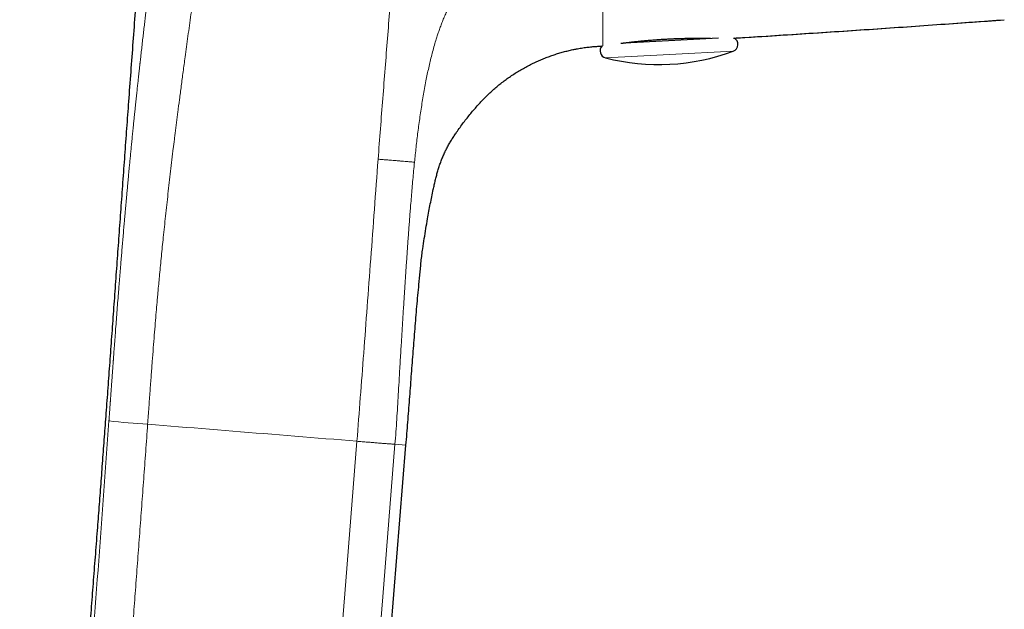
# Model space of a CAD drawing. Header units: millimetres. Extents: x 8 to 491, y 12 to 461.
# Tile 2 of 31: x 29 to 70, y 330 to 355. Entities that reach past the tile are written whole.
import ezdxf

# ---------------------------------------------------------------- set-up
doc = ezdxf.new("R2010")
doc.units = ezdxf.units.MM

msp = doc.modelspace()

# ---------------------------------------------------------------- linework, layer by layer
at = {"color": 7, "linetype": 'Continuous', "lineweight": 30}
for p, q in [((54.279, 353.722), (56.144, 353.82)), ((56.144, 353.82), (58.25, 353.931)), ((41.426, 292.339), (45.073, 336.781))]:
    msp.add_line(p, q, dxfattribs=at)
at = {"color": 8, "linetype": 'Continuous', "lineweight": 0}
for p, q in [((53.481, 353.094), (56.175, 353.235)), ((56.175, 353.235), (58.869, 353.376)), ((44.609, 336.819), (45.073, 336.78))]:
    msp.add_line(p, q, dxfattribs=at)
at = {"color": 8, "linetype": 'Continuous', "lineweight": 0, "flags": 128}
for points in [[(34.184, 337.663), (34.51, 337.637), (34.836, 337.61), (35.162, 337.583), (35.489, 337.556), (35.815, 337.529), (36.142, 337.503), (36.469, 337.476), (36.796, 337.449), (37.122, 337.422), (37.45, 337.396), (37.777, 337.369), (38.104, 337.342), (38.431, 337.316), (38.758, 337.289), (39.085, 337.263), (39.412, 337.236), (39.739, 337.21), (40.066, 337.183), (40.393, 337.157), (40.72, 337.13), (41.047, 337.104), (41.374, 337.078), (41.7, 337.051), (42.027, 337.025), (42.353, 336.999), (42.679, 336.973), (43.005, 336.947)], [(39.491, 293.002), (39.985, 299.17), (40.478, 305.333), (40.971, 311.49), (41.463, 317.643), (41.978, 324.082), (42.492, 330.516), (43.005, 336.944)], [(41.098, 292.882), (41.592, 299.049), (42.084, 305.211), (42.577, 311.367), (43.068, 317.519), (43.582, 323.958), (44.096, 330.391), (44.609, 336.819)]]:
    msp.add_lwpolyline(points, dxfattribs=at)
at = {"color": 7, "linetype": 'Continuous', "lineweight": 30}
for centre, radius, start, end in [((-3.164, 1351.991), 999.997, 273.558585, 274.212577), ((58.764, 353.657), 0.3, 290.4416, 62.0432), ((53.556, 353.384), 0.3, 136.091, 255.5584), ((55.726, 361.809), 9, 255.5584, 290.4416)]:
    msp.add_arc(centre, radius, start, end, dxfattribs=at)
at = {"color": 8, "linetype": 'Continuous', "lineweight": 0}
msp.add_arc((36.454, 374.239), 36.648, 263.8885, 266.4481, dxfattribs=at)
at = {"color": 7, "linetype": 'Continuous', "lineweight": 30}
for points, knots in [([(38.463, 399.24), (38.434, 399.043), (38.345, 398.438), (38.199, 397.428), (38.024, 396.211), (37.852, 394.998), (37.683, 393.791), (37.507, 392.518), (37.325, 391.178), (37.137, 389.773), (36.953, 388.374), (36.772, 386.972), (36.594, 385.566), (36.42, 384.156), (36.25, 382.751), (36.084, 381.352), (35.924, 379.959), (35.768, 378.57), (35.616, 377.186), (35.47, 375.808), (35.328, 374.434), (35.191, 373.065), (35.058, 371.702), (34.929, 370.345), (34.803, 368.993), (34.685, 367.684), (34.573, 366.419), (34.467, 365.196), (34.364, 363.979), (34.263, 362.767), (34.164, 361.562), (34.065, 360.326), (33.965, 359.06), (33.864, 357.765), (33.765, 356.478), (33.669, 355.198), (33.573, 353.926), (33.48, 352.662), (33.39, 351.44), (33.304, 350.261), (33.222, 349.123), (33.14, 347.991), (33.059, 346.867), (32.979, 345.75), (32.899, 344.64), (32.82, 343.537), (32.741, 342.441), (32.662, 341.352), (32.584, 340.27), (32.505, 339.195), (32.428, 338.148), (32.352, 337.128), (32.278, 336.134), (32.204, 335.147), (32.129, 334.166), (32.051, 333.14), (31.969, 332.07), (31.882, 330.956), (31.796, 329.849), (31.71, 328.75), (31.623, 327.657), (31.537, 326.57), (31.448, 325.455), (31.356, 324.31), (31.261, 323.137), (31.166, 321.97), (31.072, 320.81), (30.977, 319.657), (30.883, 318.511), (30.789, 317.37), (30.696, 316.236), (30.602, 315.107), (30.509, 313.991), (30.418, 312.886), (30.327, 311.794), (30.236, 310.707), (30.136, 309.517), (30.029, 308.226), (29.912, 306.835), (29.797, 305.451), (29.681, 304.075), (29.567, 302.706), (29.453, 301.343), (29.337, 299.942), (29.217, 298.504), (29.095, 297.027), (28.974, 295.559), (28.872, 294.324), (28.811, 293.579), (28.79, 293.321)], [0, 0, 0, 0, 0.005624, 0.017235, 0.028794, 0.040302, 0.051761, 0.063171, 0.076559, 0.089883, 0.103146, 0.116349, 0.129761, 0.143114, 0.156411, 0.169652, 0.182838, 0.195973, 0.209056, 0.222089, 0.235071, 0.248001, 0.260877, 0.273697, 0.286458, 0.29916, 0.310749, 0.322286, 0.333769, 0.345197, 0.356569, 0.367884, 0.380161, 0.392369, 0.404505, 0.416569, 0.42856, 0.440477, 0.45232, 0.463108, 0.473833, 0.484493, 0.495088, 0.505618, 0.516081, 0.526478, 0.536808, 0.547071, 0.557266, 0.567394, 0.577454, 0.586877, 0.596241, 0.605547, 0.614796, 0.62399, 0.634561, 0.645062, 0.655496, 0.665865, 0.67617, 0.686413, 0.696596, 0.707731, 0.718797, 0.729797, 0.740733, 0.751608, 0.762422, 0.773179, 0.783878, 0.794523, 0.805115, 0.815468, 0.825772, 0.836029, 0.84624, 0.859435, 0.872556, 0.885608, 0.89859, 0.911507, 0.924358, 0.937147, 0.951143, 0.965066, 0.978919, 0.992702, 1, 1, 1, 1]), ([(58.88, 353.923), (58.919, 353.925), (59.917, 353.986), (61.874, 354.113), (64.749, 354.304), (67.556, 354.498), (69.404, 354.633), (70.294, 354.698)], [0, 0, 0, 0, 0.0103517, 0.2622376, 0.5141215, 0.7660041, 1, 1, 1, 1]), ([(54.131, 353.703), (54.138, 353.704), (54.146, 353.705), (54.157, 353.706), (54.162, 353.707), (54.167, 353.708), (54.172, 353.709), (54.178, 353.709), (54.184, 353.71), (54.19, 353.711), (54.201, 353.712), (54.218, 353.715), (54.243, 353.718), (54.273, 353.722), (54.307, 353.726), (54.346, 353.731), (54.39, 353.736), (54.439, 353.742), (54.492, 353.749), (54.545, 353.755), (54.609, 353.762), (54.68, 353.77), (54.761, 353.779), (54.837, 353.787), (54.908, 353.795), (54.962, 353.8), (54.998, 353.804), (55.021, 353.806), (55.043, 353.808), (55.066, 353.81), (55.088, 353.812), (55.11, 353.814), (55.132, 353.816), (55.17, 353.82), (55.224, 353.825), (55.311, 353.832), (55.415, 353.841), (55.532, 353.85), (55.643, 353.859), (55.747, 353.866), (55.849, 353.873), (55.943, 353.878), (56.029, 353.883), (56.108, 353.888), (56.187, 353.892), (56.266, 353.895), (56.345, 353.899), (56.423, 353.902), (56.512, 353.906), (56.61, 353.909), (56.717, 353.912), (56.823, 353.915), (56.904, 353.917), (56.963, 353.918), (56.999, 353.918), (57.036, 353.919), (57.073, 353.92), (57.11, 353.92), (57.147, 353.92), (57.207, 353.921), (57.289, 353.921), (57.389, 353.922), (57.485, 353.922), (57.577, 353.921), (57.668, 353.92), (57.73, 353.92), (57.767, 353.919), (57.777, 353.919), (57.788, 353.919), (57.799, 353.919), (57.811, 353.918), (57.822, 353.918), (57.84, 353.918), (57.866, 353.917), (57.89, 353.917), (57.903, 353.917), (57.905, 353.917)], [0, 0, 0, 0, 0.007134, 0.008733, 0.010398, 0.012128, 0.013924, 0.015784, 0.017711, 0.019702, 0.021759, 0.028648, 0.036182, 0.045992, 0.056716, 0.068355, 0.081839, 0.096373, 0.111956, 0.127965, 0.141824, 0.165274, 0.187061, 0.207184, 0.225644, 0.242441, 0.24814, 0.253814, 0.259465, 0.265092, 0.270695, 0.276273, 0.281828, 0.287359, 0.304585, 0.321574, 0.35132, 0.380312, 0.405561, 0.430209, 0.454256, 0.477704, 0.496199, 0.51475, 0.533356, 0.552019, 0.570737, 0.589511, 0.608342, 0.634327, 0.660418, 0.686618, 0.712927, 0.722119, 0.731437, 0.74088, 0.75045, 0.760145, 0.769967, 0.779914, 0.807917, 0.836872, 0.863531, 0.89095, 0.919129, 0.948068, 0.951604, 0.95521, 0.958886, 0.962631, 0.966446, 0.970331, 0.974286, 0.98552, 0.997282, 1, 1, 1, 1]), ([(45.073, 336.78), (45.1, 337.102), (45.152, 337.745), (45.227, 338.706), (45.298, 339.663), (45.369, 340.614), (45.443, 341.559), (45.522, 342.5), (45.587, 343.216), (45.634, 343.708), (45.66, 343.977), (45.686, 344.247), (45.71, 344.517), (45.743, 344.786), (45.787, 345.106), (45.843, 345.477), (45.912, 345.897), (45.978, 346.281), (46.04, 346.627), (46.098, 346.937), (46.159, 347.244), (46.215, 347.511), (46.265, 347.737), (46.309, 347.925), (46.355, 348.111), (46.405, 348.295), (46.459, 348.477), (46.52, 348.658), (46.588, 348.838), (46.661, 349.012), (46.74, 349.183), (46.825, 349.348), (46.916, 349.507), (47.01, 349.661), (47.107, 349.811), (47.22, 349.979), (47.35, 350.164), (47.498, 350.363), (47.648, 350.558), (47.801, 350.747), (47.956, 350.931), (48.114, 351.111), (48.274, 351.284), (48.438, 351.452), (48.604, 351.614), (48.774, 351.767), (48.945, 351.914), (49.119, 352.053), (49.295, 352.186), (49.479, 352.315), (49.67, 352.442), (49.869, 352.564), (50.07, 352.679), (50.273, 352.787), (50.478, 352.887), (50.68, 352.979), (50.878, 353.062), (51.074, 353.138), (51.269, 353.207), (51.465, 353.271), (51.661, 353.328), (51.856, 353.381), (52.051, 353.427), (52.192, 353.458), (52.269, 353.471), (52.28, 353.473)], [0, 0, 0, 0, 0.048908, 0.097612, 0.146069, 0.194232, 0.242079, 0.289692, 0.337215, 0.350879, 0.364547, 0.378222, 0.391905, 0.405603, 0.419315, 0.44086, 0.46237, 0.483801, 0.499796, 0.515705, 0.531513, 0.547199, 0.55699, 0.566722, 0.576391, 0.585992, 0.595522, 0.605266, 0.614929, 0.624507, 0.634, 0.643412, 0.652586, 0.661692, 0.670728, 0.679689, 0.692363, 0.704897, 0.717304, 0.729591, 0.74176, 0.75381, 0.765743, 0.777562, 0.789274, 0.800885, 0.812197, 0.823423, 0.834568, 0.845637, 0.857506, 0.869289, 0.880983, 0.892585, 0.904091, 0.915499, 0.926162, 0.936732, 0.947212, 0.957602, 0.967901, 0.97811, 0.988223, 0.998238, 1, 1, 1, 1]), ([(52.153, 353.448), (52.205, 353.458), (52.33, 353.484), (52.526, 353.516), (52.742, 353.544), (52.954, 353.565), (53.153, 353.58), (53.282, 353.588), (53.341, 353.591)], [0, 0, 0, 0, 0.133218, 0.318762, 0.498877, 0.676925, 0.85288, 1, 1, 1, 1]), ([(53.178, 353.581), (53.182, 353.582), (53.236, 353.586), (53.289, 353.589), (53.339, 353.591)], [0, 0, 0, 0, 0.072585, 1, 1, 1, 1])]:
    msp.add_open_spline(points, degree=3, knots=knots, dxfattribs=at)
at = {"color": 8, "linetype": 'Continuous', "lineweight": 0}
for points, knots in [([(35.516, 365.914), (35.504, 365.816), (35.481, 365.621), (35.446, 365.334), (35.411, 365.052), (35.377, 364.776), (35.343, 364.506), (35.309, 364.241), (35.277, 363.993), (35.247, 363.761), (35.22, 363.554), (35.201, 363.407), (35.189, 363.321), (35.184, 363.284), (35.179, 363.246), (35.165, 363.138), (35.142, 362.96), (35.109, 362.714), (35.074, 362.453), (35.037, 362.177), (34.998, 361.887), (34.959, 361.593), (34.919, 361.295), (34.878, 360.993), (34.846, 360.757), (34.824, 360.587), (34.81, 360.484), (34.796, 360.381), (34.782, 360.278), (34.768, 360.174), (34.754, 360.067), (34.739, 359.955), (34.718, 359.795), (34.69, 359.588), (34.656, 359.334), (34.619, 359.054), (34.579, 358.75), (34.536, 358.418), (34.492, 358.08), (34.447, 357.736), (34.402, 357.385), (34.357, 357.027), (34.32, 356.731), (34.291, 356.5), (34.27, 356.336), (34.25, 356.17), (34.229, 356.003), (34.209, 355.835), (34.188, 355.662), (34.163, 355.463), (34.136, 355.237), (34.106, 354.983), (34.075, 354.726), (34.044, 354.462), (34.012, 354.191), (33.98, 353.914), (33.948, 353.632), (33.915, 353.344), (33.889, 353.112), (33.873, 352.972), (33.868, 352.925), (33.867, 352.912), (33.865, 352.899), (33.864, 352.886), (33.862, 352.873), (33.861, 352.863), (33.859, 352.846), (33.857, 352.821), (33.852, 352.777), (33.845, 352.718), (33.837, 352.648), (33.829, 352.576), (33.821, 352.5), (33.812, 352.42), (33.803, 352.335), (33.793, 352.243), (33.783, 352.146), (33.771, 352.044), (33.76, 351.937), (33.748, 351.825), (33.735, 351.708), (33.723, 351.587), (33.709, 351.461), (33.695, 351.33), (33.681, 351.193), (33.666, 351.051), (33.651, 350.904), (33.636, 350.757), (33.621, 350.613), (33.607, 350.475), (33.597, 350.379), (33.591, 350.326), (33.59, 350.312), (33.588, 350.297), (33.587, 350.282), (33.585, 350.267), (33.584, 350.252), (33.574, 350.156), (33.556, 349.98), (33.531, 349.726), (33.507, 349.478), (33.483, 349.236), (33.46, 349), (33.438, 348.769), (33.417, 348.551), (33.397, 348.345), (33.379, 348.15), (33.361, 347.96), (33.344, 347.776), (33.328, 347.598), (33.312, 347.425), (33.297, 347.257), (33.282, 347.095), (33.268, 346.939), (33.255, 346.789), (33.242, 346.644), (33.231, 346.526), (33.223, 346.433), (33.217, 346.364), (33.211, 346.297), (33.205, 346.226), (33.192, 346.079), (33.172, 345.851), (33.146, 345.548), (33.12, 345.244), (33.095, 344.945), (33.071, 344.65), (33.048, 344.38), (33.028, 344.134), (33.01, 343.911), (32.992, 343.691), (32.975, 343.475), (32.953, 343.2), (32.927, 342.866), (32.896, 342.471), (32.865, 342.072), (32.836, 341.688), (32.808, 341.317), (32.783, 340.975), (32.763, 340.706), (32.75, 340.534), (32.745, 340.466), (32.743, 340.441), (32.743, 340.434), (32.742, 340.427), (32.742, 340.42), (32.741, 340.413), (32.741, 340.406), (32.74, 340.394), (32.738, 340.373), (32.736, 340.342), (32.733, 340.303), (32.73, 340.257), (32.726, 340.203), (32.722, 340.148), (32.718, 340.091), (32.713, 340.034), (32.709, 339.974), (32.705, 339.914), (32.701, 339.856), (32.696, 339.793), (32.691, 339.725), (32.686, 339.652), (32.681, 339.581), (32.676, 339.512), (32.671, 339.445), (32.666, 339.376), (32.661, 339.303), (32.654, 339.21), (32.646, 339.098), (32.636, 338.964), (32.627, 338.836), (32.621, 338.748), (32.617, 338.703), (32.617, 338.69), (32.616, 338.678), (32.615, 338.664), (32.614, 338.648), (32.612, 338.629), (32.609, 338.588), (32.605, 338.527), (32.599, 338.449), (32.593, 338.366), (32.587, 338.281), (32.581, 338.194), (32.575, 338.115), (32.57, 338.043), (32.566, 337.979), (32.562, 337.923), (32.558, 337.875), (32.555, 337.835), (32.553, 337.81), (32.553, 337.799)], [0, 0, 0, 0, 0.010585, 0.02104, 0.031364, 0.041557, 0.05162, 0.06155, 0.071347, 0.079689, 0.087931, 0.095101, 0.0965, 0.097897, 0.09929, 0.100936, 0.110332, 0.11987, 0.129551, 0.140724, 0.152081, 0.163621, 0.175345, 0.187251, 0.19934, 0.203369, 0.207419, 0.211488, 0.215577, 0.219686, 0.223815, 0.228269, 0.232942, 0.242842, 0.252888, 0.263082, 0.275923, 0.28899, 0.302282, 0.315802, 0.329548, 0.343521, 0.357722, 0.364042, 0.370406, 0.376815, 0.383267, 0.389763, 0.396303, 0.403135, 0.41265, 0.422307, 0.432106, 0.442047, 0.452316, 0.462732, 0.473297, 0.48401, 0.494872, 0.499109, 0.499586, 0.500063, 0.50054, 0.501018, 0.501496, 0.501975, 0.502182, 0.503393, 0.504674, 0.507135, 0.509818, 0.512402, 0.515163, 0.518102, 0.521218, 0.524574, 0.528114, 0.531838, 0.535747, 0.53984, 0.544039, 0.548417, 0.552973, 0.557707, 0.562619, 0.56771, 0.57298, 0.578429, 0.583372, 0.588453, 0.59304, 0.593562, 0.594084, 0.594609, 0.595134, 0.595661, 0.59619, 0.596719, 0.605862, 0.614765, 0.623429, 0.631852, 0.640035, 0.647978, 0.655679, 0.662526, 0.66917, 0.675609, 0.681844, 0.687874, 0.6937, 0.699322, 0.70474, 0.709952, 0.71496, 0.719763, 0.724361, 0.726706, 0.728994, 0.731224, 0.733403, 0.735943, 0.745822, 0.755861, 0.76573, 0.775429, 0.784955, 0.794306, 0.801529, 0.808644, 0.815649, 0.822546, 0.829333, 0.841775, 0.854261, 0.86679, 0.879363, 0.890462, 0.901586, 0.911391, 0.915708, 0.917609, 0.917822, 0.918035, 0.918249, 0.918462, 0.918675, 0.918889, 0.919102, 0.919854, 0.920834, 0.922041, 0.923475, 0.925136, 0.927023, 0.928665, 0.930446, 0.932367, 0.934242, 0.936047, 0.937818, 0.940138, 0.942399, 0.9446, 0.946742, 0.948824, 0.950847, 0.953177, 0.955639, 0.959529, 0.963676, 0.968078, 0.971496, 0.971888, 0.972282, 0.972678, 0.973075, 0.973544, 0.974188, 0.974824, 0.977395, 0.979837, 0.982149, 0.985093, 0.987799, 0.990265, 0.992492, 0.994482, 0.996205, 0.997698, 0.998963, 1, 1, 1, 1]), ([(43.898, 348.824), (43.931, 349.253), (43.997, 350.118), (44.096, 351.393), (44.194, 352.66), (44.293, 353.913), (44.391, 355.146), (44.489, 356.354), (44.585, 357.534), (44.682, 358.701), (44.779, 359.854), (44.876, 360.995), (44.971, 362.111), (45.064, 363.213), (45.156, 364.309), (45.217, 365.058), (45.246, 365.43)], [0, 0, 0, 0, 0.07194, 0.145215, 0.219424, 0.294116, 0.368804, 0.44299, 0.516254, 0.588198, 0.661739, 0.733221, 0.802564, 0.869788, 0.935372, 1, 1, 1, 1]), ([(37.343, 364.91), (37.308, 364.59), (37.238, 363.946), (37.126, 363.004), (37.008, 362.063), (36.889, 361.156), (36.77, 360.275), (36.683, 359.645), (36.624, 359.23), (36.597, 359.035), (36.571, 358.855), (36.548, 358.689), (36.525, 358.531), (36.5, 358.359), (36.468, 358.137), (36.428, 357.858), (36.379, 357.514), (36.324, 357.134), (36.264, 356.716), (36.199, 356.259), (36.134, 355.803), (36.071, 355.351), (36.009, 354.91), (35.945, 354.457), (35.882, 354.005), (35.822, 353.564), (35.754, 353.066), (35.68, 352.516), (35.601, 351.919), (35.526, 351.349), (35.468, 350.9), (35.425, 350.564), (35.396, 350.337), (35.368, 350.115), (35.341, 349.899), (35.315, 349.689), (35.29, 349.485), (35.235, 349.031), (35.151, 348.33), (35.042, 347.378), (34.939, 346.445), (34.846, 345.567), (34.763, 344.745), (34.691, 344.007), (34.643, 343.501), (34.618, 343.223), (34.61, 343.138), (34.603, 343.054), (34.595, 342.969), (34.588, 342.885), (34.57, 342.689), (34.543, 342.368), (34.504, 341.907), (34.464, 341.406), (34.421, 340.865), (34.377, 340.291), (34.331, 339.683), (34.284, 339.042), (34.234, 338.364), (34.201, 337.9), (34.184, 337.661)], [0, 0, 0, 0, 0.035697, 0.071797, 0.108583, 0.146294, 0.180301, 0.215054, 0.222955, 0.230892, 0.238865, 0.244879, 0.251201, 0.258163, 0.265769, 0.278265, 0.292214, 0.30763, 0.324528, 0.342918, 0.362803, 0.379476, 0.397069, 0.415468, 0.433243, 0.450505, 0.467241, 0.49133, 0.514178, 0.535768, 0.556092, 0.564806, 0.573266, 0.581473, 0.589428, 0.597131, 0.604585, 0.611791, 0.64673, 0.680444, 0.712911, 0.744143, 0.770622, 0.796178, 0.81794, 0.820742, 0.823533, 0.826314, 0.829085, 0.831845, 0.834594, 0.84829, 0.863266, 0.879483, 0.896899, 0.915485, 0.934874, 0.955403, 0.977098, 1, 1, 1, 1]), ([(51.009, 357.602), (50.938, 357.599), (50.796, 357.591), (50.584, 357.579), (50.372, 357.564), (50.162, 357.545), (49.977, 357.524), (49.817, 357.501), (49.682, 357.479), (49.549, 357.453), (49.417, 357.423), (49.286, 357.388), (49.152, 357.347), (49.015, 357.298), (48.876, 357.241), (48.741, 357.177), (48.61, 357.108), (48.484, 357.033), (48.363, 356.953), (48.246, 356.87), (48.133, 356.782), (48.025, 356.692), (47.92, 356.598), (47.82, 356.503), (47.712, 356.394), (47.599, 356.271), (47.481, 356.133), (47.371, 355.993), (47.266, 355.852), (47.169, 355.709), (47.078, 355.567), (46.994, 355.424), (46.914, 355.281), (46.832, 355.122), (46.749, 354.949), (46.666, 354.762), (46.589, 354.574), (46.517, 354.387), (46.45, 354.2), (46.388, 354.013), (46.321, 353.798), (46.25, 353.555), (46.177, 353.283), (46.109, 353.012), (46.045, 352.742), (45.986, 352.471), (45.927, 352.186), (45.869, 351.884), (45.812, 351.566), (45.759, 351.249), (45.709, 350.93), (45.661, 350.61), (45.617, 350.288), (45.575, 349.967), (45.536, 349.648), (45.5, 349.33), (45.465, 349.014), (45.444, 348.803), (45.433, 348.698)], [0, 0, 0, 0, 0.016193, 0.032323, 0.04839, 0.064394, 0.08034, 0.090752, 0.10114, 0.111504, 0.121841, 0.13215, 0.14243, 0.154078, 0.165693, 0.177277, 0.188825, 0.200336, 0.21181, 0.223246, 0.234646, 0.24601, 0.257342, 0.268643, 0.279913, 0.29501, 0.310048, 0.325022, 0.339931, 0.354774, 0.369289, 0.383742, 0.398134, 0.412465, 0.430986, 0.4494, 0.467704, 0.485896, 0.503977, 0.521949, 0.539814, 0.565774, 0.59152, 0.617049, 0.64236, 0.667454, 0.692335, 0.721389, 0.750153, 0.778629, 0.806816, 0.835283, 0.863456, 0.891339, 0.918932, 0.94624, 0.973262, 1, 1, 1, 1]), ([(53.373, 354.632), (53.373, 354.668), (53.373, 354.739), (53.373, 354.851), (53.373, 354.967), (53.373, 355.087), (53.373, 355.211), (53.373, 355.345), (53.373, 355.492), (53.373, 355.651), (53.373, 355.816), (53.373, 355.986), (53.373, 356.161), (53.373, 356.343), (53.373, 356.529), (53.373, 356.72), (53.373, 356.914), (53.373, 357.111), (53.373, 357.312), (53.373, 357.516), (53.373, 357.656), (53.373, 357.726)], [0, 0, 0, 0, 0.050188, 0.099874, 0.149086, 0.197851, 0.246197, 0.294152, 0.350204, 0.40579, 0.460949, 0.515715, 0.571105, 0.626146, 0.680864, 0.735283, 0.789427, 0.842361, 0.895081, 0.947616, 1, 1, 1, 1]), ([(53.373, 353.597), (53.373, 353.599), (53.373, 353.604), (53.373, 353.617), (53.373, 353.636), (53.373, 353.66), (53.373, 353.688), (53.373, 353.719), (53.373, 353.755), (53.373, 353.794), (53.373, 353.837), (53.373, 353.887), (53.373, 353.947), (53.373, 354.017), (53.373, 354.092), (53.373, 354.171), (53.373, 354.256), (53.373, 354.344), (53.373, 354.436), (53.373, 354.531), (53.373, 354.599), (53.373, 354.632)], [0, 0, 0, 0, 0.048283, 0.102042, 0.15524, 0.207885, 0.259983, 0.30861, 0.356761, 0.404442, 0.451659, 0.498416, 0.557271, 0.615407, 0.672841, 0.72959, 0.785674, 0.840131, 0.893989, 0.947271, 1, 1, 1, 1]), ([(43.005, 336.944), (43.053, 337.557), (43.149, 338.797), (43.294, 340.691), (43.441, 342.648), (43.592, 344.671), (43.745, 346.754), (43.846, 348.122), (43.898, 348.824)], [0, 0, 0, 0, 0.1493849, 0.3025882, 0.4628652, 0.6321268, 0.8113658, 1, 1, 1, 1]), ([(45.433, 348.698), (45.408, 348.7), (45.361, 348.704), (45.286, 348.71), (45.202, 348.717), (45.1, 348.725), (44.98, 348.735), (44.845, 348.746), (44.697, 348.758), (44.542, 348.771), (44.386, 348.784), (44.234, 348.796), (44.07, 348.81), (43.956, 348.819), (43.898, 348.824)], [0, 0, 0, 0, 0.112732, 0.21451, 0.308795, 0.399543, 0.491309, 0.570777, 0.652392, 0.735702, 0.799344, 0.864237, 0.930859, 1, 1, 1, 1]), ([(45.433, 348.698), (45.421, 348.576), (45.396, 348.332), (45.362, 347.966), (45.33, 347.602), (45.299, 347.241), (45.272, 346.906), (45.247, 346.597), (45.225, 346.314), (45.204, 346.031), (45.183, 345.747), (45.162, 345.462), (45.142, 345.175), (45.122, 344.887), (45.102, 344.596), (45.082, 344.304), (45.063, 344.012), (45.043, 343.72), (45.024, 343.428), (45.005, 343.135), (44.986, 342.834), (44.966, 342.523), (44.946, 342.205), (44.926, 341.886), (44.907, 341.568), (44.887, 341.25), (44.867, 340.913), (44.845, 340.558), (44.823, 340.185), (44.801, 339.813), (44.776, 339.389), (44.748, 338.914), (44.717, 338.387), (44.684, 337.863), (44.649, 337.34), (44.622, 336.992), (44.609, 336.819)], [0, 0, 0, 0, 0.033409, 0.066439, 0.099133, 0.131529, 0.163666, 0.188762, 0.213744, 0.238632, 0.263443, 0.288197, 0.312913, 0.337612, 0.362314, 0.387025, 0.41174, 0.436012, 0.460278, 0.484534, 0.508775, 0.534928, 0.561047, 0.587125, 0.61316, 0.639143, 0.665067, 0.695537, 0.725915, 0.756205, 0.786411, 0.829421, 0.872275, 0.914983, 0.957554, 1, 1, 1, 1]), ([(32.553, 337.799), (32.4, 335.705), (32.096, 331.518), (31.612, 325.239), (31.115, 318.959), (30.607, 312.68), (30.094, 306.4), (29.58, 300.119), (29.242, 295.932), (29.073, 293.838)], [0, 0, 0, 0, 0.142797, 0.285612, 0.428448, 0.571305, 0.714184, 0.857083, 1, 1, 1, 1]), ([(34.184, 337.661), (34.156, 337.277), (34.101, 336.51), (34.018, 335.362), (33.934, 334.219), (33.85, 333.08), (33.766, 331.947), (33.681, 330.82), (33.597, 329.698), (33.504, 328.485), (33.404, 327.181), (33.296, 325.783), (33.187, 324.386), (33.077, 322.99), (32.983, 321.802), (32.905, 320.821), (32.844, 320.048), (32.783, 319.279), (32.721, 318.515), (32.661, 317.761), (32.601, 317.017), (32.542, 316.285), (32.483, 315.558), (32.427, 314.864), (32.373, 314.202), (32.322, 313.572), (32.271, 312.948), (32.221, 312.33), (32.171, 311.72), (32.122, 311.116), (32.073, 310.518), (32.026, 309.938), (31.98, 309.373), (31.935, 308.824), (31.89, 308.281), (31.846, 307.745), (31.803, 307.214), (31.758, 306.659), (31.71, 306.08), (31.661, 305.478), (31.612, 304.884), (31.564, 304.294), (31.516, 303.708), (31.468, 303.126), (31.421, 302.551), (31.375, 301.984), (31.329, 301.424), (31.284, 300.871), (31.237, 300.292), (31.187, 299.689), (31.136, 299.061), (31.085, 298.436), (31.035, 297.814), (30.984, 297.194), (30.931, 296.54), (30.875, 295.852), (30.817, 295.131), (30.759, 294.416), (30.721, 293.94), (30.702, 293.704)], [0, 0, 0, 0, 0.026202, 0.052309, 0.078312, 0.104202, 0.129969, 0.155603, 0.181108, 0.206512, 0.238348, 0.270125, 0.301901, 0.333677, 0.365362, 0.38303, 0.400621, 0.418118, 0.435505, 0.452764, 0.469582, 0.486259, 0.502788, 0.51916, 0.533638, 0.547979, 0.562177, 0.576226, 0.590122, 0.603865, 0.617455, 0.630892, 0.64352, 0.656008, 0.668358, 0.680568, 0.69264, 0.704573, 0.71846, 0.73216, 0.745677, 0.759012, 0.772438, 0.785683, 0.798751, 0.811645, 0.82438, 0.836972, 0.849439, 0.86385, 0.878145, 0.892353, 0.9065, 0.920606, 0.934663, 0.951157, 0.967554, 0.983841, 1, 1, 1, 1]), ([(44.609, 336.817), (44.602, 336.818), (44.59, 336.819), (44.563, 336.82), (44.531, 336.822), (44.492, 336.825), (44.448, 336.828), (44.399, 336.831), (44.342, 336.835), (44.278, 336.84), (44.205, 336.846), (44.127, 336.852), (44.043, 336.858), (43.955, 336.865), (43.861, 336.873), (43.764, 336.881), (43.662, 336.889), (43.557, 336.898), (43.45, 336.907), (43.341, 336.916), (43.23, 336.925), (43.118, 336.935), (43.043, 336.941), (43.005, 336.944)], [0, 0, 0, 0, 0.044717, 0.089505, 0.134338, 0.179185, 0.224019, 0.26883, 0.313626, 0.362893, 0.412163, 0.461441, 0.510724, 0.560005, 0.60928, 0.658547, 0.707816, 0.757098, 0.806404, 0.854852, 0.903291, 0.951685, 1, 1, 1, 1])]:
    msp.add_open_spline(points, degree=3, knots=knots, dxfattribs=at)

doc.saveas('drawing.dxf')
